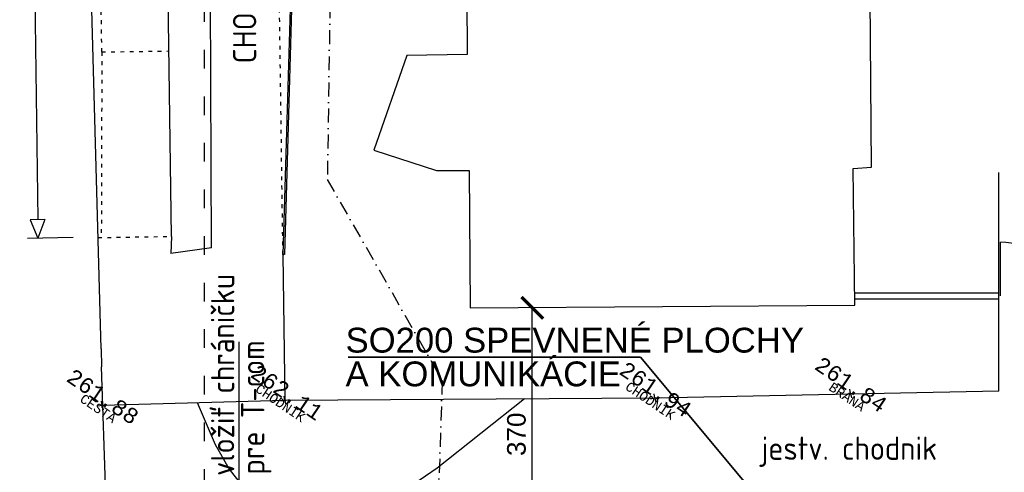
# Model space of a CAD drawing. Extents: x 4743276 to 9726129, y -4307434 to -1665362.
# Tile 82 of 121: x 4809615 to 4841362, y -1763605 to -1749034. Entities that reach past the tile are written whole.
import ezdxf
from ezdxf.enums import TextEntityAlignment as Align

# ---------------------------------------------------------------- set-up
doc = ezdxf.new("R2010")
doc.units = 0
doc.header["$MEASUREMENT"] = 0
doc.linetypes.add('ACAD_ISO03W100', pattern=[30, 12, -18])
doc.linetypes.add('BODKOCIARKOVANA_3', pattern=[5.6, 3, -1.3, 0, -1.3])
doc.layers.get('0').update_dxf_attribs({"linetype": 'CONTINUOUS'})
doc.layers.get('Defpoints').update_dxf_attribs({"color": 61, "linetype": 'CONTINUOUS'})
for name, color, linetype in [('body', 7, 'CONTINUOUS'), ('MÚRY', 1, 'CONTINUOUS'), ('POPIS', 50, 'CONTINUOUS'), ('siete', 6, 'CONTINUOUS'), ('TENKÁ', 7, 'CONTINUOUS'), ('Výšky', 64, 'CONTINUOUS'), ('ZARIADOVACIE', 144, 'CONTINUOUS')]:
    doc.layers.add(name, color=color, linetype=linetype)
doc.styles.add('MONOTXT', font='MONOTXT', dxfattribs={"height": 0.2})
doc.styles.add('styl1', font='arial.ttf')
doc.styles.add('Style-Arial', font='arial.ttf')
doc.styles.add('STYLE1', font='isocp.shx')
doc.dimstyles.new('STANDARD 200', dxfattribs={"dimtxt": 600, "dimasz": 700, "dimexe": 10, "dimexo": 200, "dimgap": 100, "dimtad": 1, "dimdsep": 46, "dimlunit": 6, "dimtxsty": 'Style-Arial', "dimblk": 'ARCHTICK', "dimblk1": 'OBLIQUE', "dimblk2": 'ARCHTICK', "dimcen": 2.5, "dimse1": 1, "dimse2": 1, "dimadec": 0, "dimazin": 0, "dimtfac": 1, "dimtmove": 1, "dimatfit": 3, "dimldrblk": 'OBLIQUE', "dimfxl": 1, "dimtolj": 1, "dimtzin": 0, "dimarcsym": 0})

# ---------------------------------------------------------------- blocks, each defined once
blk = doc.blocks.new('_ArchTick')
at = {"color": 0, "linetype": 'ByBlock', "const_width": 0.15}
blk.add_lwpolyline([(-0.5, -0.5), (0.5, 0.5)], dxfattribs=at)
blk = doc.blocks.new('*D41322')
at = {"layer": 'Defpoints', "color": 0}
for p in [(4821644, -1758311), (4826144, -1758311), (4821644, -1774681)]:
    blk.add_point(p, dxfattribs=at)
at = {"layer": 'ZARIADOVACIE', "color": 0, "lineweight": -2}
blk.add_line((4826144, -1774681), (4826144, -1758311), dxfattribs=at)
at = {"layer": 'ZARIADOVACIE', "color": 0, "linetype": 'ByBlock', "lineweight": -2, "xscale": 700, "yscale": 700, "zscale": 700}
for p, rotation in [((4826144, -1758311), 90), ((4826144, -1774681), 270)]:
    blk.add_blockref('_ArchTick', p, dxfattribs=dict(at, rotation=rotation))
at = {"layer": 'ZARIADOVACIE', "color": 0, "insert": (4825634, -1763224), "char_height": 600, "attachment_point": 5, "rotation": 90, "style": 'Style-Arial'}
blk.add_mtext('\\A1;16ﾠ370', dxfattribs=at)
blk = doc.blocks.new('_OBLIQUE')
at = {"color": 0, "linetype": 'ByBlock'}
blk.add_line((-0.5, -0.5), (0.5, 0.5), dxfattribs=at)

msp = doc.modelspace()

# ---------------------------------------------------------------- linework, layer by layer
at = {"layer": 'body', "color": 1, "linetype": 'Continuous'}
for p, q in [((4836405.931, -1761069.801), (4836378.946, -1760930.978)), ((4818169.531, -1761290.942), (4818142.546, -1761152.119)), ((4818169.531, -1761290.942), (4818308.354, -1761263.958)), ((4830096.142, -1761220.109), (4829957.319, -1761247.094)), ((4830096.142, -1761220.109), (4830069.158, -1761081.286)), ((4830096.142, -1761220.109), (4830234.966, -1761193.125)), ((4830096.142, -1761220.109), (4830123.127, -1761358.932)), ((4836405.931, -1761069.801), (4836267.107, -1761096.785)), ((4836405.931, -1761069.801), (4836544.754, -1761042.816)), ((4836405.931, -1761069.801), (4836432.915, -1761208.624)), ((4812274.876, -1761453.481), (4812136.052, -1761480.466)), ((4812274.876, -1761453.481), (4812247.891, -1761314.658)), ((4812274.876, -1761453.481), (4812413.699, -1761426.497)), ((4812274.876, -1761453.481), (4812301.86, -1761592.304)), ((4818169.531, -1761290.942), (4818030.708, -1761317.927)), ((4818169.531, -1761290.942), (4818196.515, -1761429.765))]:
    msp.add_line(p, q, dxfattribs=at)
at = {"layer": 'MÚRY', "linetype": 'Continuous'}
for p, q in [((4823945.683, -1735915.715), (4824040.628, -1750152.818)), ((4837078.816, -1753784.574), (4837025.881, -1746137.633)), ((4824040.628, -1750152.818), (4822101.754, -1750183.933)), ((4822101.754, -1750183.933), (4821036.883, -1753229.068)), ((4821036.883, -1753229.068), (4823052.452, -1753888.98)), ((4823052.452, -1753888.98), (4824103.638, -1753886.345)), ((4824103.638, -1753886.345), (4824135.178, -1758310.315)), ((4836487.859, -1753820.207), (4837078.816, -1753784.574)), ((4836544.465, -1758224.897), (4836487.859, -1753820.207)), ((4824135.178, -1758310.315), (4836544.465, -1758224.897))]:
    msp.add_line(p, q, dxfattribs=at)
at = {"layer": 'POPIS', "color": 254}
msp.add_line((4816684.5, -1759400.5), (4816684.5, -1764153.5), dxfattribs=at)
at = {"layer": 'siete', "color": 5, "linetype": 'ACAD_ISO03W100', "ltscale": 50}
msp.add_line((4815579, -1786601.737), (4815579, -1722377.5), dxfattribs=at)
at = {"layer": 'siete', "color": 110, "linetype": 'BODKOCIARKOVANA_3', "lineweight": 25, "ltscale": 150}
for p, q in [((4819658.104, -1746012.817), (4819534.104, -1754174.817)), ((4819534.104, -1754174.817), (4823241.104, -1760652.817)), ((4823241.104, -1760652.817), (4823034.604, -1766794.817))]:
    msp.add_line(p, q, dxfattribs=at)
at = {"layer": 'TENKÁ', "color": 125}
for p, q in [((4809615.446, -1708733.769), (4810197.692, -1755469.036)), ((4810423.415, -1755463.317), (4809956.478, -1755475.148)), ((4809956.478, -1755475.148), (4810205.19, -1756070.854)), ((4809956.478, -1755475.148), (4810205.19, -1756070.854)), ((4810423.415, -1755463.317), (4810205.19, -1756070.854)), ((4810423.415, -1755463.317), (4810205.19, -1756070.854)), ((4811336.489, -1756042.191), (4809864.181, -1756079.495))]:
    msp.add_line(p, q, dxfattribs=at)
at = {"layer": 'TENKÁ', "color": 125, "linetype": 'ACAD_ISO03W100', "ltscale": 10}
for p, q in [((4812263.752, -1750072.42), (4812157.418, -1742811.364)), ((4818103.46, -1756596.509), (4817910.843, -1742772.995)), ((4812263.752, -1750072.42), (4812246.43, -1756045.424)), ((4812263.752, -1750072.42), (4814427.114, -1750040.739)), ((4812263.752, -1750072.42), (4814427.114, -1750040.739)), ((4812141.713, -1756047.036), (4814514.538, -1756010.5))]:
    msp.add_line(p, q, dxfattribs=at)
at = {"layer": 'TENKÁ', "color": 7, "linetype": 'Continuous'}
for p, q in [((4814514.538, -1756010.5), (4814344.61, -1744406.864)), ((4815804.256, -1756374.803), (4815755.07, -1744367.972)), ((4818466.004, -1744143.164), (4818103.46, -1756596.509)), ((4818515.983, -1744144.619), (4818153.439, -1756597.964)), ((4841188.777, -1760998.428), (4841188.777, -1753956)), ((4814514.538, -1756010.5), (4814487.8, -1756558.133)), ((4815804.256, -1756374.803), (4814487.8, -1756558.133)), ((4818103.46, -1756596.509), (4818168.871, -1761290.878)), ((4818153.439, -1756597.964), (4818103.46, -1756596.509)), ((4818103.46, -1756596.509), (4818128.449, -1756597.236))]:
    msp.add_line(p, q, dxfattribs=at)
at = {"layer": 'TENKÁ'}
for p, q in [((4841238.777, -1757924.897), (4841238.777, -1756196.407)), ((4836544.465, -1757824.897), (4841188.777, -1757824.897)), ((4836544.465, -1758024.897), (4841188.777, -1758024.897)), ((4812240.673, -1759635.929), (4812256.552, -1760211.81)), ((4812579.536, -1769787.68), (4812256.552, -1760211.81))]:
    msp.add_line(p, q, dxfattribs=at)
at = {"layer": 'TENKÁ', "color": 30, "lineweight": 35, "ltscale": 0.25}
for p in [(4820201.741, -1759894.875), (4835235.741, -1766600.068)]:
    msp.add_line(p, (4829632.811, -1759894.875), dxfattribs=at)
at = {"layer": 'TENKÁ'}
msp.add_lwpolyline([(4812240.673, -1759635.929), (4811175.593, -1721009.582), (4810823.629, -1692483.11)], dxfattribs=at)
at = {"layer": 'TENKÁ', "color": 7, "linetype": 'Continuous'}
msp.add_lwpolyline([(4841188.777, -1760998.428), (4830096.142, -1761220.109), (4818169.531, -1761290.942), (4812274.876, -1761453.481)], dxfattribs=at)
at = {"layer": 'TENKÁ'}
msp.add_arc((4841238.777, -1757924.897), 1728.49, 0, 90, dxfattribs=at)
at = {"layer": 'Výšky', "color": 34, "linetype": 'Continuous'}
msp.add_lwpolyline([(4825886.325, -1761245.319), (4823078.833, -1763470.876), (4822327.491, -1763991.663), (4820706.078, -1764853.41), (4818921.149, -1765394.857), (4818754.074, -1765517.376), (4818445.617, -1765883.479), (4818036.558, -1765730.247), (4817482.681, -1764902.261), (4816371.451, -1763491.777), (4815930.485, -1762720.24), (4815350.083, -1761368.605)], dxfattribs=at)

# ---------------------------------------------------------------- texts
at = {"color": 2, "linetype": 'Continuous', "style": 'MONOTXT'}
for s, p in [('CHODNIK', (4818106.524, -1761248.444)), ('CHODNIK', (4830033.136, -1761177.611)), ('BRANA', (4836377.743, -1761050.788)), ('CESTA', (4812233.424, -1761425.522))]:
    msp.add_text(s, height=300, rotation=326, dxfattribs=at).set_placement(p, align=Align.TOP_CENTER)
at = {"layer": 'TENKÁ', "ltscale": 0.25, "style": 'STYLE1'}
msp.add_text('CHODNÍK', height=750, rotation=90, dxfattribs=at).set_placement((4816744.926, -1748651.109), align=Align.MIDDLE)
for s, p in [('vložiť chráničku', (4816535.105, -1763723.895)), ('pre T-com', (4817505.004, -1763682.24))]:
    msp.add_text(s, height=750, rotation=90, dxfattribs=at).set_placement(p)
at = {"layer": 'TENKÁ', "color": 30, "lineweight": 35, "ltscale": 0.25, "style": 'styl1'}
for s, p in [('SO200 SPEVNENÉ PLOCHY ', (4820121.962, -1759751.175)), ('A KOMUNIKÁCIE', (4820121.962, -1760837.175))]:
    msp.add_text(s, height=800, dxfattribs=at).set_placement(p)
at = {"layer": 'TENKÁ', "ltscale": 0.25, "style": 'STYLE1'}
msp.add_text('jestv. chodnik', height=750, dxfattribs=at).set_placement((4836365.934, -1762942.749), align=Align.MIDDLE)
at = {"layer": 'Výšky', "linetype": 'Continuous', "style": 'MONOTXT'}
for s, p in [('262.11', (4818094.917, -1761240.615)), ('261.94', (4829981.735, -1761142.941)), ('261.84', (4836280.746, -1760985.363)), ('261.88', (4812158.81, -1761375.194))]:
    msp.add_text(s, height=500, rotation=326, dxfattribs=at).set_placement(p, align=Align.CENTER)

# ---------------------------------------------------------------- dimensions: what is measured, and where the dimension line sits
at = {"layer": 'ZARIADOVACIE', "color": 7}
dim = msp.add_linear_dim(base=(4826144, -1758310.548), p1=(4821643.799, -1774680.548), p2=(4821643.799, -1758310.548), angle=90, dimstyle='STANDARD 200', override={"dimtxsty": 'Style-Arial', "dimldrblk": 'OBLIQUE'}, dxfattribs=at)
dim.commit()
dim.dimension.update_dxf_attribs({"geometry": '*D41322', "text_midpoint": (4826040.5, -1763224.5), "dimtype": 160})

doc.saveas('drawing.dxf')
